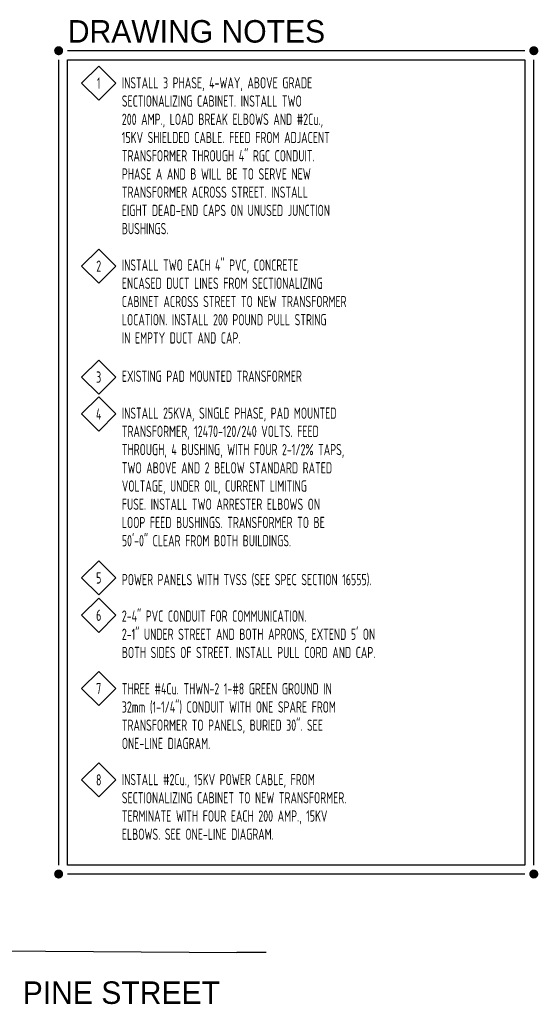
# Model space of a CAD drawing. Header units: inches. Extents: x -28195 to 9374, y -9633 to 28268.
# Tile 14 of 23: x 3007 to 4391, y -7327 to -4702. Entities that reach past the tile are written whole.
import ezdxf
from ezdxf.enums import TextEntityAlignment as Align

# ---------------------------------------------------------------- set-up
doc = ezdxf.new("R2010")
doc.units = ezdxf.units.IN
doc.header["$MEASUREMENT"] = 0
doc.layers.add('g-anno-text', color=7, linetype='Continuous')
doc.layers.add('g-plan-site', color=126, linetype='Continuous')
doc.styles.add('GEN', font='ARCHQUIK.shx', dxfattribs={"width": 0.75, "height": 30})
doc.styles.add('TITLES', font='txt', dxfattribs={"height": 60})

# ---------------------------------------------------------------- blocks, each defined once
blk = doc.blocks.new('DIMD-E')
blk.add_lwpolyline([(18.2, 0), (0, 18.2), (-18.2, 0), (0, -18.2)], close=True)

msp = doc.modelspace()

# ---------------------------------------------------------------- linework, layer by layer
at = {"layer": 'g-anno-text', "color": 1}
for p, q in [((4354.9, -4784.9), (3135.1, -4784.9)), ((3111.1, -4808.9), (3111.1, -6955.6)), ((4378.9, -6955.6), (4378.9, -4808.9)), ((4354.9, -6979.6), (3135.1, -6979.6))]:
    msp.add_line(p, q, dxfattribs=at)
at = {"layer": 'g-anno-text', "color": 1, "const_width": 12}
for points in [[(3105.1, -4784.9, 1), (3117.1, -4784.9, 1)], [(4372.9, -4784.9, 1), (4384.9, -4784.9, 1)], [(3105.1, -6979.6, 1), (3117.1, -6979.6, 1)], [(4372.9, -6979.6, 1), (4384.9, -6979.6, 1)]]:
    msp.add_lwpolyline(points, format="xyb", close=True, dxfattribs=at)
at = {"layer": 'g-anno-text', "color": 9}
msp.add_lwpolyline([(3135.1, -4808.9), (4354.9, -4808.9), (4354.9, -6955.6), (3135.1, -6955.6)], close=True, dxfattribs=at)
at = {"layer": 'g-plan-site'}
for p in [(2840.8, -7184, -44185.2), (3664.6, -7189.2)]:
    msp.add_line(p, (3586.9, -7189.2), dxfattribs=at)

# ---------------------------------------------------------------- block references
at = {"layer": 'g-anno-text', "xscale": 2.5, "yscale": 2.5, "zscale": 2.5}
for p in [(3218, -4871.2), (3218, -5359.3), (3218, -5654.9), (3218, -5753.2), (3218, -6190.3), (3218, -6289.9), (3218, -6485.2), (3218, -6728.7)]:
    msp.add_blockref('DIMD-E', p, dxfattribs=at)

# ---------------------------------------------------------------- texts
at = {"layer": 'g-anno-text', "color": 5, "style": 'TITLES'}
msp.add_text('DRAWING NOTES', height=60, dxfattribs=at).set_placement((3135.6, -4763.3))
at = {"layer": 'g-anno-text', "style": 'GEN', "width": 0.75}
for s, p in [('1', (3218, -4871.2)), ('2', (3218, -5359.3)), ('3', (3218, -5654.9)), ('4', (3218, -5753.2)), ('5', (3218, -6190.3)), ('6', (3218, -6289.9)), ('7', (3218, -6485.2)), ('8', (3218, -6728.7))]:
    msp.add_text(s, height=30, dxfattribs=at).set_placement(p, align=Align.MIDDLE)
for s, p in [('INSTALL 3 PHASE, 4-WAY, ABOVE GRADE', (3279.7, -4885.6)), ('SECTIONALIZING CABINET. INSTALL TWO', (3279.7, -4934.2)), ('200 AMP., LOAD BREAK ELBOWS AND #2Cu.,', (3279.7, -4982.8)), ('15KV SHIELDED CABLE. FEED FROM ADJACENT', (3279.7, -5031.3)), ('TRANSFORMER THROUGH 4" RGC CONDUIT.', (3279.7, -5079.9)), ('PHASE A AND B WILL BE TO SERVE NEW', (3279.7, -5128.5)), ('TRANSFORMER ACROSS STREET. INSTALL', (3279.7, -5177)), ('EIGHT DEAD-END CAPS ON UNUSED JUNCTION', (3279.7, -5225.6)), ('BUSHINGS.', (3279.7, -5274.2)), ('INSTALL TWO EACH 4" PVC, CONCRETE', (3279.7, -5371.3)), ('ENCASED DUCT LINES FROM SECTIONALIZING', (3279.7, -5419.9)), ('CABINET ACROSS STREET TO NEW TRANSFORMER', (3279.7, -5468.5)), ('LOCATION. INSTALL 200 POUND PULL STRING', (3279.7, -5517)), ('IN EMPTY DUCT AND CAP.', (3279.7, -5565.6)), ('EXISTING PAD MOUNTED TRANSFORMER', (3279.7, -5667.7)), ('INSTALL 25KVA, SINGLE PHASE, PAD MOUNTED', (3279.7, -5766.1)), ('TRANSFORMER, 12470-120/240 VOLTS. FEED', (3279.7, -5814.6)), ('THROUGH, 4 BUSHING, WITH FOUR 2-1/2% TAPS,', (3279.7, -5863.2)), ('TWO ABOVE AND 2 BELOW STANDARD RATED', (3279.7, -5911.8)), ('VOLTAGE, UNDER OIL, CURRENT LIMITING', (3279.7, -5960.3)), ('FUSE. INSTALL TWO ARRESTER ELBOWS ON', (3279.7, -6008.9)), ('LOOP FEED BUSHINGS. TRANSFORMER TO BE', (3279.7, -6057.5)), ('50\'-0" CLEAR FROM BOTH BUILDINGS.', (3279.7, -6106.1)), ('POWER PANELS WITH TVSS (SEE SPEC SECTION 16555).', (3279.7, -6209.8)), ('2-4" PVC CONDUIT FOR COMMUNICATION.', (3279.7, -6307)), ('2-1" UNDER STREET AND BOTH APRONS, EXTEND 5\' ON', (3279.7, -6355.5)), ('BOTH SIDES OF STREET. INSTALL PULL CORD AND CAP.', (3279.7, -6404.1)), ('THREE #4Cu. THWN-2 1-#8 GREEN GROUND IN', (3279.7, -6500.8)), ('32mm (1-1/4") CONDUIT WITH ONE SPARE FROM', (3279.7, -6549.4)), ('TRANSFORMER TO PANELS, BURIED 30". SEE', (3279.7, -6597.9)), ('ONE-LINE DIAGRAM.', (3279.7, -6646.5)), ('INSTALL #2Cu., 15KV POWER CABLE, FROM', (3279.7, -6742.8)), ('SECTIONALIZING CABINET TO NEW TRANSFORMER.', (3279.7, -6791.4)), ('TERMINATE WITH FOUR EACH 200 AMP., 15KV', (3279.7, -6840)), ('ELBOWS. SEE ONE-LINE DIAGRAM.', (3279.7, -6888.5))]:
    msp.add_text(s, height=30, dxfattribs=at).set_placement(p)
at = {"layer": 'g-anno-text', "style": 'TITLES'}
msp.add_text('PINE STREET', height=60, dxfattribs=at).set_placement((3015.3, -7325.9))

doc.saveas('drawing.dxf')
